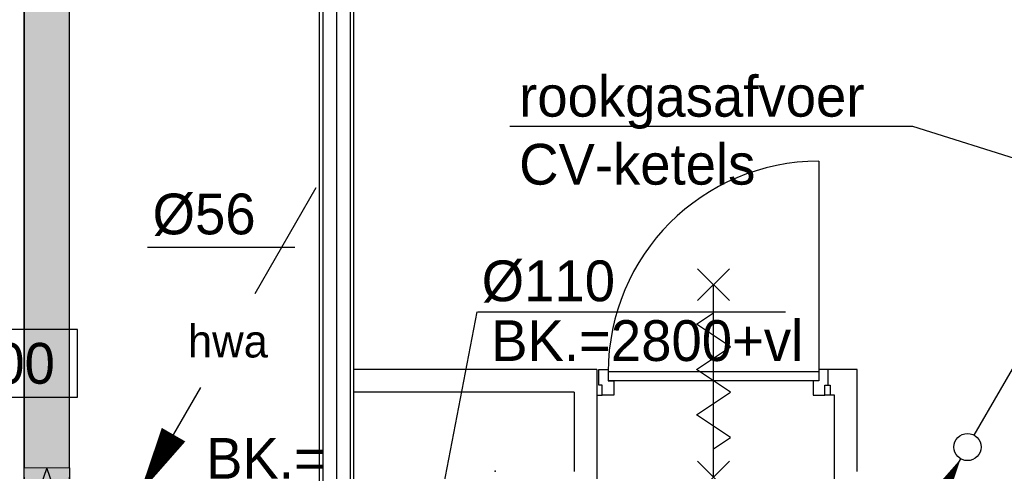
# Model space of a CAD drawing. Extents: x -1448 to 118900, y -195097 to 442500.
# Tile 36 of 103: x 23666 to 28015, y 415073 to 417067. Entities that reach past the tile are written whole.
import ezdxf
from ezdxf.enums import TextEntityAlignment as Align

# ---------------------------------------------------------------- set-up
doc = ezdxf.new("R2010")
doc.units = 0
doc.header["$LTSCALE"] = 100
doc.layers.get('0').update_dxf_attribs({"linetype": 'CONTINUOUS'})
for name, color, linetype in [('AL22----_BINNENWAND', 7, 'CONTINUOUS'), ('AL32----_DRAAIRICHTING', 1, 'CONTINUOUS'), ('ALL-----_REFLIJNEN', 8, 'CONTINUOUS'), ('KABELGOOT1', 8, 'CONTINUOUS'), ('WL$1----', 4, 'CONTINUOUS'), ('WL521---', 4, 'CONTINUOUS'), ('WL532---', 4, 'CONTINUOUS'), ('WM570---', 1, 'CONTINUOUS')]:
    doc.layers.add(name, color=color, linetype=linetype)
doc.styles.add('BURO-018', font='BUROFONT.shx', dxfattribs={"height": 180})

# ---------------------------------------------------------------- blocks, each defined once
blk = doc.blocks.new('LDV5')
at = {"color": 0, "linetype": 'CONTINUOUS'}
for p, q in [((4.5, 7.794), (6.75, 11.691)), ((0.25, 0.433), (2.5, 4.33)), ((-6.75, -11.691), (-0.25, -0.433))]:
    blk.add_line(p, q, dxfattribs=at)
for points in [[(6.75, 11.691, 0, 1, 0), (5.5, 9.526, 1, 1, 0)], [(-0.25, -0.433, 0, 1, 0), (-1.5, -2.598, 1, 1, 0)]]:
    blk.add_lwpolyline(points, format="xyseb", dxfattribs=at)
blk.add_circle((0, 0), 0.5, dxfattribs=at)
at = {"color": 0, "linetype": 'CONTINUOUS', "style": 'BURO-018'}
blk.add_attdef('LD_TEXT1', text='', height=1.8, dxfattribs=at).set_placement((3.5, 6.062), align=Align.MIDDLE)
blk = doc.blocks.new('EH100000')
at = {"linetype": 'BYBLOCK'}
for p, q in [((1, 0.5), (0, 0.5)), ((1, 0.5, 1), (0, 0.5, 1)), ((0, -0.5, 1), (1, -0.5, 1)), ((1, -0.5), (0, -0.5))]:
    blk.add_line(p, q, dxfattribs=at)
at = {"linetype": 'BYBLOCK', "invisible_edges": 15}
for points in [[(1, -0.5), (0, -0.5), (0, 0.5), (1, 0.5)], [(0, 0.5), (1, 0.5), (1, 0.5, 1), (0, 0.5, 1)], [(0, -0.5, 1), (1, -0.5, 1), (1, -0.5), (0, -0.5)]]:
    blk.add_3dface(points, dxfattribs=at)
blk = doc.blocks.new('EH100001')
at = {"linetype": 'BYBLOCK'}
for p, q in [((1, 0.5, 1), (0, 0.5, 1)), ((0, -0.5, 1), (1, -0.5, 1))]:
    blk.add_line(p, q, dxfattribs=at)
blk.add_lwpolyline([(0, -0.5), (1, 0), (0, 0.5)], dxfattribs=at)
blk.add_lwpolyline([(0, -0.5), (1, 0), (0, 0.5)], dxfattribs=at)
blk.add_lwpolyline([(1, -0.5), (0, -0.5), (0, 0.5), (1, 0.5)], close=True, dxfattribs=at)
at = {"linetype": 'BYBLOCK', "invisible_edges": 15}
for points in [[(1, -0.5), (0, -0.5), (0, 0.5), (1, 0.5)], [(0, 0.5), (1, 0.5), (1, 0.5, 1), (0, 0.5, 1)], [(0, -0.5, 1), (1, -0.5, 1), (1, -0.5), (0, -0.5)]]:
    blk.add_3dface(points, dxfattribs=at)
blk = doc.blocks.new('LU-ORND')
at = {"color": 0, "linetype": 'CONTINUOUS'}
for p, q in [((-3, 1.5), (-3, -1.5)), ((3, 1.5), (-3, 1.5)), ((3, -1.5), (3, 1.5)), ((-3, -1.5), (3, -1.5))]:
    blk.add_line(p, q, dxfattribs=at)
blk = doc.blocks.new('LDV3')
at = {"color": 0, "linetype": 'CONTINUOUS'}
for p, q in [((4.5, 7.794), (6.75, 11.691)), ((0.25, 0.433), (2.5, 4.33))]:
    blk.add_line(p, q, dxfattribs=at)
blk.add_lwpolyline([(0.25, 0.433, 0, 1, 0), (1.5, 2.598, 1, 1, 0)], format="xyseb", dxfattribs=at)
blk.add_circle((0, 0), 0.5, dxfattribs=at)
at = {"color": 0, "linetype": 'CONTINUOUS', "style": 'BURO-018'}
blk.add_attdef('LD_TEXT1', text='', height=1.8, dxfattribs=at).set_placement((3.5, 6.062), align=Align.MIDDLE)

msp = doc.modelspace()

# ---------------------------------------------------------------- hatches: boundary and pattern name
at = {"layer": 'WM570---', "linetype": 'CONTINUOUS'}
h = msp.add_hatch(dxfattribs=at)
h.set_pattern_fill('DOTS', color=8, scale=20, style=0)
h.set_pattern_definition([(0, (0, 558400.235), (15.875, 31.75), [0, -31.75])])
h.paths.add_polyline_path([(23685.8, 414756.3), (23885.5, 414756.3), (23885.9, 421038.3), (23685.9, 421038.3)])

# ---------------------------------------------------------------- linework, layer by layer
at = {"layer": 'AL22----_BINNENWAND', "color": 8}
for p, q in [((24990.4, 414047.7), (24990.4, 421082.7)), ((25140.4, 421082.7), (25140.4, 414047.7)), ((26215.4, 415522.7), (25140.4, 415522.7)), ((26215.4, 415522.7), (26215.4, 414870.8)), ((26115.4, 415422.7), (25140.4, 415422.7)), ((26115.4, 415422.7), (26115.4, 415071.5))]:
    msp.add_line(p, q, dxfattribs=at)
at = {"layer": 'AL22----_BINNENWAND', "color": 8, "linetype": 'CONTINUOUS'}
for p, q in [((25005.4, 421082.7), (25005.4, 414047.7)), ((25125.4, 421082.7), (25125.4, 414047.7))]:
    msp.add_line(p, q, dxfattribs=at)
at = {"layer": 'AL32----_DRAAIRICHTING', "color": 8}
for p, q in [((27195.4, 416441.8), (27195.4, 415511.8)), ((26223.4, 415522.8), (26265.4, 415522.8)), ((26223.4, 415452.8), (26223.4, 415522.8)), ((26265.4, 415522.8), (26265.4, 415471.8)), ((27195.4, 415511.8), (26265.4, 415511.8)), ((27365.4, 415522.8), (27195.4, 415522.8)), ((27195.4, 415522.8), (27195.4, 415471.8)), ((27237.4, 415452.8), (27237.4, 415522.8)), ((27365.4, 415071.5), (27365.4, 415522.8)), ((26238.4, 415452.8), (26223.4, 415452.8)), ((26238.4, 415408.8), (26238.4, 415452.8)), ((27195.4, 415471.8), (26265.4, 415471.8)), ((26265.4, 415471.8), (26290.4, 415471.8)), ((26290.4, 415471.8), (26290.4, 415408.8)), ((27195.4, 415471.8), (27170.4, 415471.8)), ((27170.4, 415471.8), (27170.4, 415408.8)), ((27222.4, 415452.8), (27245.4, 415452.8)), ((27222.4, 415408.8), (27222.4, 415452.8)), ((27222.4, 415452.8), (27237.4, 415452.8)), ((27245.4, 415452.8), (27245.4, 415408.8)), ((26215.4, 415408.8), (26238.4, 415408.8)), ((26290.4, 415408.8), (26238.4, 415408.8)), ((27170.4, 415408.8), (27222.4, 415408.8)), ((27265.4, 415408.8), (27222.4, 415408.8)), ((27265.4, 414875.4), (27265.4, 415408.8))]:
    msp.add_line(p, q, dxfattribs=at)
for points in [[(26800.4, 415826.8), (26660.4, 415966.8)], [(26660.4, 415826.8), (26800.4, 415966.8)], [(26730.4, 415046.8), (26730.4, 415896.8)], [(26730.4, 415571.8), (26805.4, 415621.8), (26655.4, 415721.8), (26730.4, 415771.8)], [(26730.4, 415371.8), (26805.4, 415421.8), (26655.4, 415521.8), (26730.4, 415571.8)], [(26730.4, 415171.8), (26805.4, 415221.8), (26655.4, 415321.8), (26730.4, 415371.8)], [(26800.4, 414976.8), (26660.4, 415116.8)], [(26660.4, 414976.8), (26800.4, 415116.8)]]:
    msp.add_lwpolyline(points, dxfattribs=at)
msp.add_arc((27195.4, 415511.8), 930, 90, 180, dxfattribs=at)
msp.add_point((25765.4, 415072.9), dxfattribs=at)
at = {"layer": 'ALL-----_REFLIJNEN', "color": 8, "linetype": 'CONTINUOUS'}
msp.add_line((25065.4, 421082.7), (25065.4, 414047.7), dxfattribs=at)
at = {"layer": 'WL$1----', "color": 1}
for p, q in [((25830.6, 416597), (27609.4, 416597)), ((27609.4, 416597), (29139, 416114.7))]:
    msp.add_line(p, q, dxfattribs=at)
at = {"layer": 'WL532---', "color": 1}
msp.add_line((24230.1, 416061.7), (24880.6, 416061.7), dxfattribs=at)
at = {"layer": 'WM570---'}
for p, q in [((25316.9, 413853.5), (25686.6, 415776.7)), ((25689.5, 415777.4), (27048.9, 415777.4))]:
    msp.add_line(p, q, dxfattribs=at)

# ---------------------------------------------------------------- block references
at = {"layer": 'KABELGOOT1', "xscale": 5895.529782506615, "yscale": 200, "zscale": 60, "rotation": 270.0000000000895}
msp.add_blockref('EH100000', (23785.8, 420984.3, 3897.6), dxfattribs=at)
at = {"layer": 'KABELGOOT1', "extrusion": (-0.000648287, -0.707106, 0.707107), "xscale": 410.1219330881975, "yscale": 200, "zscale": 60, "rotation": 89.99999999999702}
msp.add_blockref('EH100001', (23405.3, 295873.3, -290771.4), dxfattribs=at)
at = {"layer": 'WL$1----', "color": 2}
ref = msp.add_blockref('LDV5', (27852.4, 415179.9), dxfattribs=dict(at, xscale=120, yscale=120, zscale=120))
ref.add_attrib('LD_TEXT1', 'rg', dxfattribs={"layer": '0', "color": 1, "linetype": 'CONTINUOUS', "height": 144, "style": 'BURO-018'}).set_placement((28272.4, 415907.3), align=Align.MIDDLE)
ref = msp.add_blockref('LDV5', (28549.6, 415179.9), dxfattribs=dict(at, xscale=120, yscale=120, zscale=120))
ref.add_attrib('LD_TEXT1', 'rg', dxfattribs={"layer": '0', "color": 1, "linetype": 'CONTINUOUS', "height": 144, "style": 'BURO-018'}).set_placement((28969.6, 415907.3), align=Align.MIDDLE)
at = {"layer": 'WL521---', "color": 2}
ref = msp.add_blockref('LDV3', (24165.4, 414922.7), dxfattribs=dict(at, xscale=120, yscale=120, zscale=120))
ref.add_attrib('LD_TEXT1', 'hwa', dxfattribs={"layer": '0', "color": 1, "linetype": 'CONTINUOUS', "height": 144, "style": 'BURO-018'}).set_placement((24585.4, 415650.2), align=Align.MIDDLE)
at = {"layer": 'WM570---'}
ref = msp.add_blockref('LU-ORND', (23620.4, 415549.5), dxfattribs=dict(at, xscale=100, yscale=100, zscale=100))
ref.add_attrib('LU_TEXT1', '300', dxfattribs={"layer": '0', "color": 1, "linetype": 'CONTINUOUS', "height": 180, "style": 'BURO-018'}).set_placement((23620.4, 415549.5), align=Align.MIDDLE)

# ---------------------------------------------------------------- texts
at = {"layer": 'WL$1----', "color": 1, "style": 'BURO-018'}
for s, p in [('rookgasafvoer', (25871.9, 416638.4)), ('CV-ketels', (25871.9, 416338.4))]:
    msp.add_text(s, height=180, dxfattribs=at).set_placement(p)
at = {"layer": 'WL532---', "color": 1, "style": 'BURO-018'}
msp.add_text('%%c56', height=180, dxfattribs=at).set_placement((24252.9, 416118.8))
at = {"layer": 'WM570---', "color": 1, "style": 'BURO-018'}
for s, p in [('%%c110', (25706.6, 415823.6)), ('BK.=2800+vl', (25748.4, 415559.8)), ('BK.=', (24489.1, 415039.9))]:
    msp.add_text(s, height=180, dxfattribs=at).set_placement(p)

doc.saveas('drawing.dxf')
